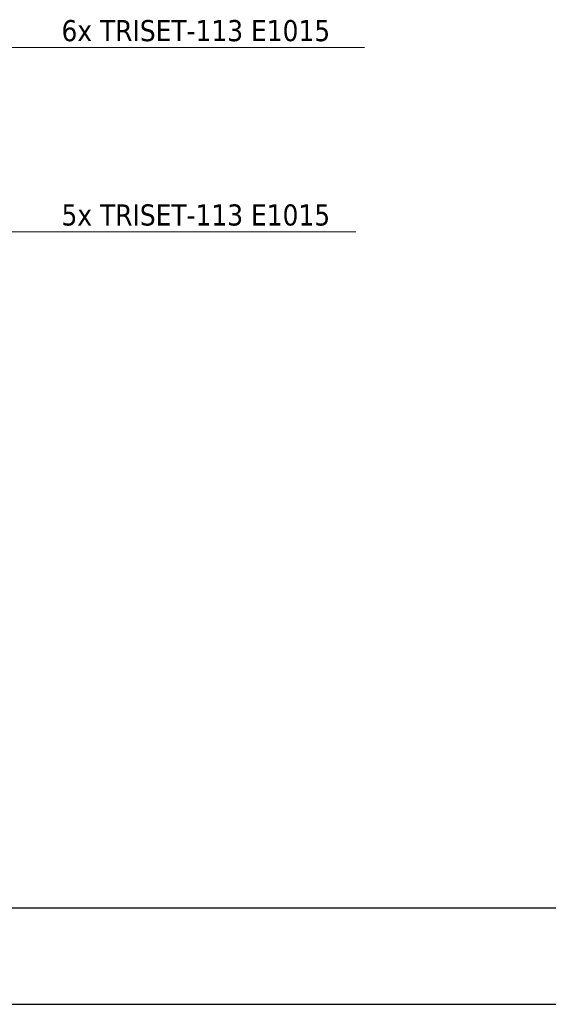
# Model space of a CAD drawing. Header units: millimetres. Extents: x 262469 to 275208, y -32539 to 9411.
# Tile 163 of 256: x 268453 to 268891, y -14852 to -14035. Entities that reach past the tile are written whole.
import ezdxf
from ezdxf.enums import TextEntityAlignment as Align

# ---------------------------------------------------------------- set-up
doc = ezdxf.new("R2010")
doc.units = ezdxf.units.MM
doc.header["$LTSCALE"] = 100
doc.layers.add('$ IE TABELA', color=7, linetype='Continuous')
doc.layers.add('$ IE_TABELA', color=7, linetype='Continuous')
doc.layers.add('$ IE_TELETECHNIKA', color=5, linetype='Continuous', lineweight=30)
doc.styles.add('TAHOMA', font='tahoma.ttf', dxfattribs={"width": 0.85})

# ---------------------------------------------------------------- blocks, each defined once
blk = doc.blocks.new('a3eee')
at = {"layer": '$ IE TABELA'}
for p, q in [((19890.76, 1286.8), (23840.76, 1286.8)), ((19730.76, 1206.8), (23930.76, 1206.8))]:
    blk.add_line(p, q, dxfattribs=at)

msp = doc.modelspace()

# ---------------------------------------------------------------- linework, layer by layer
at = {"layer": '$ IE_TELETECHNIKA', "color": 7, "linetype": 'Continuous', "lineweight": 5}
for points in [[(268738.56, -14057.74), (268380.28, -14057.73)], [(268731.51, -14210.72), (268358.67, -14210.71)]]:
    msp.add_lwpolyline(points, dxfattribs=at)

# ---------------------------------------------------------------- block references
at = {"layer": '$ IE_TABELA', "color": 2}
msp.add_blockref('a3eee', (247008.1, -16058.5), dxfattribs=at)

# ---------------------------------------------------------------- texts
at = {"layer": '$ IE_TELETECHNIKA', "color": 7, "style": 'TAHOMA'}
for s, p in [('6x TRISET-113 E1015', (268487.36, -14034.92)), ('5x TRISET-113 E1015', (268487.35, -14187.9))]:
    msp.add_text(s, height=17.5, dxfattribs=at).set_placement(p, align=Align.TOP_LEFT)

doc.saveas('drawing.dxf')
